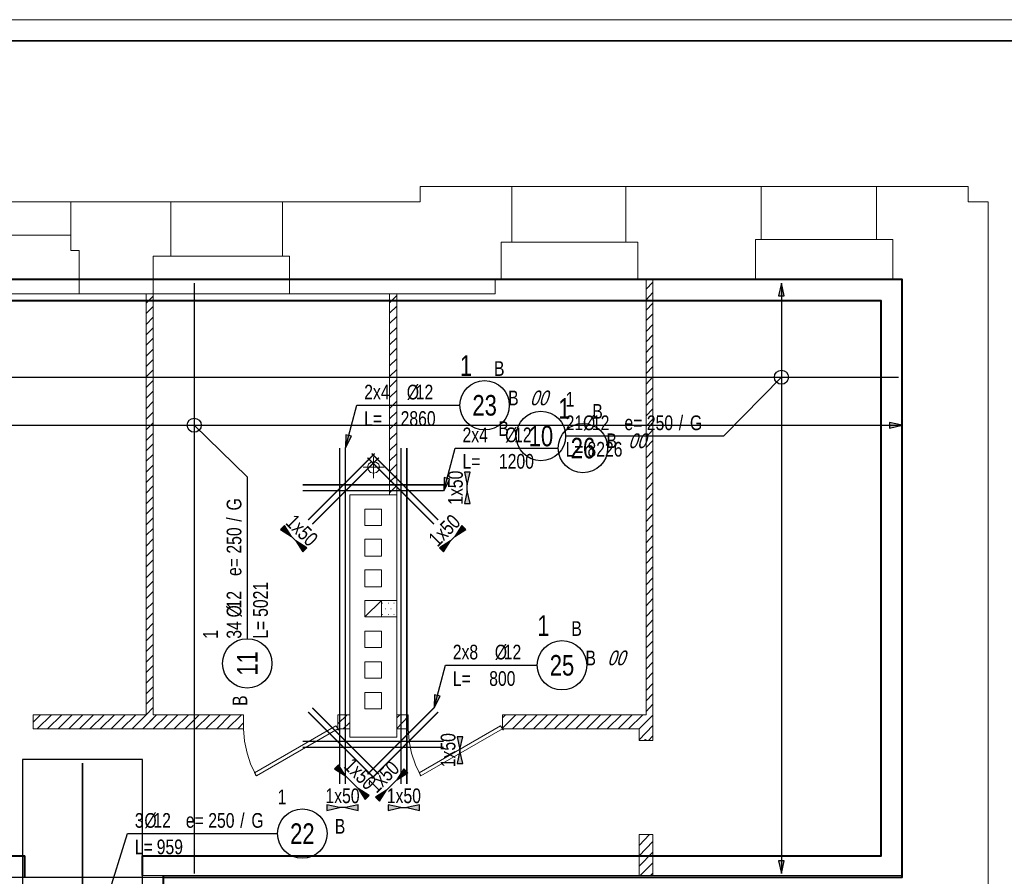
# Model space of a CAD drawing. Header units: millimetres. Extents: x -35363 to 17197, y 5744 to 29461.
# Tile 28 of 29: x 1294 to 9664, y 16279 to 23564. Entities that reach past the tile are written whole.
import ezdxf
from ezdxf.enums import TextEntityAlignment as Align

# ---------------------------------------------------------------- set-up
doc = ezdxf.new("R2010")
doc.units = ezdxf.units.MM
doc.layers.add('BZ_obpp', color=6, linetype='Continuous', plot=False)
doc.layers.add('BZ_pom', color=6, linetype='Continuous', plot=False)
for name, color, linetype in [('BZ_odn', 1, 'Continuous'), ('BZ_opi1', 7, 'Continuous'), ('BZ_opi2', 4, 'Continuous'), ('BZ_P_pow', 101, 'Continuous'), ('BZ_P_wid', 3, 'Continuous'), ('BZ_wym', 1, 'Continuous')]:
    doc.layers.add(name, color=color, linetype=linetype)
doc.layers.add('WB-KARTKA', color=251, linetype='Continuous', lineweight=13, plot=False)
doc.layers.add('WB-RAMKA_TABELKA', color=33, linetype='Continuous', lineweight=35)
doc.layers.add('WB_ŻELBET', color=4, linetype='Continuous', lineweight=40)
doc.styles.add('BIKTBG', font='txt', dxfattribs={"width": 0.85})
doc.styles.add('BIKTS', font='bikromsw.shx', dxfattribs={"width": 0.85})
doc.styles.add('BIKWYM', font='bikromsw.shx', dxfattribs={"width": 0.8})
doc.dimstyles.new('BZ_ST_50_mm', dxfattribs={"dimscale": 5, "dimtxt": 25, "dimasz": 1.666667, "dimexe": 24, "dimexo": 0, "dimgap": 0, "dimtad": 0, "dimdec": 1, "dimrnd": 0.5, "dimdsep": 46, "dimtxsty": 'BIKWYM', "dimblk": 'WYM-ST', "dimcen": 0, "dimdle": 20, "dimclrd": 256, "dimclre": 256, "dimclrt": 7, "dimadec": 0, "dimazin": 0, "dimtfac": 0.033333, "dimtdec": 1, "dimtix": 1, "dimtmove": 2, "dimatfit": 3, "dimldrblk": 'WYM-ST', "dimfxl": 0, "dimtvp": 0.8, "dimtolj": 1, "dimtzin": 0, "dimarcsym": 0})

# ---------------------------------------------------------------- blocks, each defined once
blk = doc.blocks.new('Format A1 - wpiecie poziome')
at = {"layer": 'WB-KARTKA', "linetype": 'Continuous'}
blk.add_lwpolyline([(-841, 0), (-841, 594), (0, 594), (0, 0)], close=True, dxfattribs=at)
at = {"layer": 'WB-RAMKA_TABELKA', "linetype": 'Continuous'}
blk.add_lwpolyline([(-816, 6), (-816, 297), (-835, 297), (-835, 588), (-6, 588), (-6, 6), (-816, 6)], dxfattribs=at)
blk = doc.blocks.new('WYM-ST')
blk.add_hatch(color=256).paths.add_polyline_path([(0, 0), (-13, 2.9), (-13, -2.9)])
blk.add_lwpolyline([(0, 0), (-13, 2.9), (-13, -2.9), (0, 0)])
blk = doc.blocks.new('*D74')
at = {"layer": 'BZ_odn', "lineweight": -2}
blk.add_line((7769.1, 21314.9), (7769.1, 16310.6), dxfattribs=at)
at = {"layer": 'Defpoints', "color": 0}
for p in [(7769.1, 21323.3), (7769.1, 16302.3), (7769.1, 16302.3)]:
    blk.add_point(p, dxfattribs=at)
at = {"layer": 'BZ_odn', "linetype": 'ByBlock', "lineweight": -2, "xscale": 8.333333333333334, "yscale": 8.333333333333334, "zscale": 8.333333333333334}
for p, rotation in [((7769.1, 21323.3), 90), ((7769.1, 16302.3), 270)]:
    blk.add_blockref('WYM-ST', p, dxfattribs=dict(at, rotation=rotation))
blk = doc.blocks.new('bik_BlkOpPretPow', base_point=(-23.7, 3382.3))
at = {"layer": 'BZ_opi1', "style": 'BIKTS', "width": 0.8}
for tag, p in [('SZTUK', (425.3, 3432.3)), ('PRZEDR_FI', (1030, 3432.3)), ('PRZEKROJ', (1106.2, 3432.3)), ('PRZEDR_E', (1382.4, 3432.3)), ('ROZSTAW', (1572.9, 3432.3)), ('PRZEDR_U', (1844.3, 3432.3)), ('SYMBOL', (1939.6, 3432.3)), ('PRZEDR_L', (38.8, 3207.3)), ('DLUGOSC', (224.5, 3207.3)), ('DLUGOSC_SRD', (586.4, 3207.3)), ('UWAGA', (38.8, 3019.8))]:
    blk.add_attdef(tag, p, '', height=125, dxfattribs=at)
at = {"layer": 'BZ_opi1', "style": 'BIKTS', "width": 0.8, "flags": 3}
for tag in ['GATUNEK', 'PRZEDR_SZT']:
    blk.add_attdef(tag, (2162.8, 2119.8), '', height=125, dxfattribs=at)
at = {"layer": 'BZ_opi2', "style": 'BIKTBG', "width": 0.8}
for tag, p in [('PRZEDR_NR', (38.8, 3432.3)), ('NUMER', (235.8, 3432.3))]:
    blk.add_attdef(tag, p, '', height=175, dxfattribs=at)
at = {"layer": 'BZ_pom', "width": 0.8}
for tag, p, height, style in [('POZYCJA', (2162.8, 3432.3), 175, 'BIKTBG'), ('METODA_L', (2162.8, 3207.3), 125, 'BIKTS')]:
    blk.add_attdef(tag, p, '', height=height, dxfattribs=dict(at, style=style))
at = {"layer": 'BZ_wym', "style": 'BIKTS', "width": 0.8, "flags": 3}
for tag, p in [('TYP_PRETA', (2162.8, 3244.8)), ('ID', (2162.8, 3057.3)), ('ID_C', (2162.8, 2869.8)), ('EURO_KOD', (2162.8, 2682.3)), ('HAK_1', (2162.8, 2494.8)), ('HAK_2', (2162.8, 2307.3)), ('b_atr_0', (2162.8, 2119.8))]:
    blk.add_attdef(tag, p, '', height=125, dxfattribs=at)
blk = doc.blocks.new('*D75')
at = {"layer": 'BZ_odn', "lineweight": -2}
blk.add_line((517.6, 20114.6), (8787.4, 20114.6), dxfattribs=at)
at = {"layer": 'Defpoints', "color": 0}
for p in [(509.3, 20114.6), (8795.7, 20114.6), (8795.7, 20114.6)]:
    blk.add_point(p, dxfattribs=at)
at = {"layer": 'BZ_odn', "linetype": 'ByBlock', "lineweight": -2, "xscale": 8.333333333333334, "yscale": 8.333333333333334, "zscale": 8.333333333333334, "rotation": 180}
blk.add_blockref('WYM-ST', (509.3, 20114.6), dxfattribs=at)
at = {"layer": 'BZ_odn', "linetype": 'ByBlock', "lineweight": -2, "xscale": 8.333333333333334, "yscale": 8.333333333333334, "zscale": 8.333333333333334}
blk.add_blockref('WYM-ST', (8795.7, 20114.6), dxfattribs=at)
blk = doc.blocks.new('*D100')
at = {"layer": 'BZ_odn', "lineweight": -2}
for p, q in [((4004.4, 16862.4), (3996, 16862.4)), ((4062.7, 16862.4), (4012.7, 16862.4)), ((4071, 16862.4), (4079.4, 16862.4))]:
    blk.add_line(p, q, dxfattribs=at)
at = {"layer": 'Defpoints', "color": 0}
for p in [(4012.7, 16862.4), (4012.7, 16862.4), (4062.7, 16862.4)]:
    blk.add_point(p, dxfattribs=at)
at = {"layer": 'BZ_odn', "linetype": 'ByBlock', "lineweight": -2, "xscale": 8.333333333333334, "yscale": 8.333333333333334, "zscale": 8.333333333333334}
blk.add_blockref('WYM-ST', (4012.7, 16862.4), dxfattribs=at)
at = {"layer": 'BZ_odn', "linetype": 'ByBlock', "lineweight": -2, "xscale": 8.333333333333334, "yscale": 8.333333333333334, "zscale": 8.333333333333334, "rotation": 180}
blk.add_blockref('WYM-ST', (4062.7, 16862.4), dxfattribs=at)
at = {"layer": 'BZ_odn', "color": 7, "insert": (4037.7, 16962.4), "char_height": 125, "attachment_point": 5, "style": 'BIKWYM'}
blk.add_mtext('\\A1;1x50', dxfattribs=at)
blk = doc.blocks.new('*D101')
at = {"layer": 'BZ_odn', "lineweight": -2}
for p, q in [((4526.2, 16862.4), (4517.9, 16862.4)), ((4534.6, 16862.4), (4584.6, 16862.4)), ((4592.9, 16862.4), (4601.2, 16862.4))]:
    blk.add_line(p, q, dxfattribs=at)
at = {"layer": 'Defpoints', "color": 0}
for p in [(4534.6, 16862.4), (4584.6, 16862.4), (4584.6, 16862.4)]:
    blk.add_point(p, dxfattribs=at)
at = {"layer": 'BZ_odn', "linetype": 'ByBlock', "lineweight": -2, "xscale": 8.333333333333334, "yscale": 8.333333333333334, "zscale": 8.333333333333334}
blk.add_blockref('WYM-ST', (4534.6, 16862.4), dxfattribs=at)
at = {"layer": 'BZ_odn', "linetype": 'ByBlock', "lineweight": -2, "xscale": 8.333333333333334, "yscale": 8.333333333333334, "zscale": 8.333333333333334, "rotation": 180}
blk.add_blockref('WYM-ST', (4584.6, 16862.4), dxfattribs=at)
at = {"layer": 'BZ_odn', "color": 7, "insert": (4559.6, 16962.4), "char_height": 125, "attachment_point": 5, "style": 'BIKWYM'}
blk.add_mtext('\\A1;1x50', dxfattribs=at)
blk = doc.blocks.new('bik_BlkOpPret', base_point=(-3980.7, 20344.6))
at = {"layer": 'BZ_opi1', "style": 'BIKTS', "width": 0.8}
for tag, p in [('SZTUK', (-3918.2, 20394.6)), ('PRZEDR_FI', (-3556.3, 20394.6)), ('PRZEKROJ', (-3480.1, 20394.6)), ('PRZEDR_L', (-3918.2, 20169.6)), ('DLUGOSC', (-3608.7, 20169.6)), ('UWAGA', (-3918.2, 19994.6))]:
    blk.add_attdef(tag, p, '', height=125, dxfattribs=at)
at = {"layer": 'BZ_opi2', "style": 'BIKTBG', "width": 0.8}
blk.add_attdef('NUMER', text='', height=175, dxfattribs=at).set_placement((-2894.5, 20344.6), align=Align.MIDDLE_CENTER)
at = {"layer": 'BZ_pom', "width": 0.8}
for tag, p, height, style in [('POZYCJA', (-3104.5, 20594.6), 175, 'BIKTBG'), ('GATUNEK', (-2815, 20594.6), 125, 'BIKTS'), ('METODA_L', (-2695, 20344.6), 125, 'BIKTS'), ('EURO_KOD', (-2509.2, 20344.6), 125, 'BIKTS')]:
    blk.add_attdef(tag, p, '', height=height, dxfattribs=dict(at, style=style))
at = {"layer": 'BZ_wym', "width": 0.8}
for tag, p, height, style, flags in [('PRZEDR_NR', (-3918.2, 19807.1), 175, 'BIKTBG', 1), ('PRZEDR_SZT', (-3918.2, 19619.6), 125, 'BIKTS', 1), ('TYP_PRETA', (-3918.2, 19432.1), 125, 'BIKTS', 3), ('EURO_KOD_SEGMENTY', (-3618.2, 19244.6), 125, 'BIKTS', 3), ('HAK_1', (-3918.2, 19057.1), 125, 'BIKTS', 3), ('HAK_2', (-3918.2, 18869.6), 125, 'BIKTS', 3), ('ID', (-3918.2, 18682.1), 125, 'BIKTS', 3), ('ID_C', (-3918.2, 18494.6), 125, 'BIKTS', 3), ('b_atr_0', (-3918.2, 18307.1), 125, 'BIKTS', 3)]:
    blk.add_attdef(tag, p, '', height=height, dxfattribs=dict(at, style=style, flags=flags))
blk = doc.blocks.new('*D102')
at = {"layer": 'BZ_odn', "lineweight": -2}
for p, q in [((5098.6, 19616.4), (5098.6, 19624.7)), ((5098.6, 19558.1), (5098.6, 19608.1)), ((5098.6, 19549.7), (5098.6, 19541.4))]:
    blk.add_line(p, q, dxfattribs=at)
at = {"layer": 'Defpoints', "color": 0}
for p in [(5098.6, 19608.1), (5098.6, 19608.1), (5098.6, 19558.1)]:
    blk.add_point(p, dxfattribs=at)
at = {"layer": 'BZ_odn', "linetype": 'ByBlock', "lineweight": -2, "xscale": 8.333333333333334, "yscale": 8.333333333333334, "zscale": 8.333333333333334}
for p, rotation in [((5098.6, 19608.1), 270), ((5098.6, 19558.1), 90)]:
    blk.add_blockref('WYM-ST', p, dxfattribs=dict(at, rotation=rotation))
at = {"layer": 'BZ_odn', "color": 7, "insert": (4998.6, 19583.1), "char_height": 125, "attachment_point": 5, "rotation": 90, "style": 'BIKWYM'}
blk.add_mtext('\\A1;1x50', dxfattribs=at)
blk = doc.blocks.new('*D103')
at = {"layer": 'BZ_odn', "lineweight": -2}
for p, q in [((5035.8, 17366), (5035.8, 17374.3)), ((5035.8, 17357.6), (5035.8, 17345.2)), ((5035.8, 17336.9), (5035.8, 17328.5))]:
    blk.add_line(p, q, dxfattribs=at)
at = {"layer": 'Defpoints', "color": 0}
for p in [(5034.9, 17357.6), (5035.8, 17345.2), (5043.3, 17345.2)]:
    blk.add_point(p, dxfattribs=at)
at = {"layer": 'BZ_odn', "linetype": 'ByBlock', "lineweight": -2, "xscale": 8.333333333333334, "yscale": 8.333333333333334, "zscale": 8.333333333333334}
for p, rotation in [((5035.8, 17357.6), 270), ((5035.8, 17345.2), 90)]:
    blk.add_blockref('WYM-ST', p, dxfattribs=dict(at, rotation=rotation))
at = {"layer": 'BZ_odn', "color": 7, "insert": (4935.8, 17351.4), "char_height": 125, "attachment_point": 5, "rotation": 90, "style": 'BIKWYM'}
blk.add_mtext('\\A1;1x50', dxfattribs=at)
blk = doc.blocks.new('*D104')
at = {"layer": 'BZ_odn', "lineweight": -2}
for p, q in [((3598.9, 19173.3), (3593, 19179.2)), ((3640.2, 19132.1), (3604.8, 19167.4)), ((3646.1, 19126.2), (3652, 19120.3))]:
    blk.add_line(p, q, dxfattribs=at)
at = {"layer": 'Defpoints', "color": 0}
for p in [(3604.8, 19167.4), (3604.8, 19167.4), (3640.2, 19132.1)]:
    blk.add_point(p, dxfattribs=at)
at = {"layer": 'BZ_odn', "linetype": 'ByBlock', "lineweight": -2, "xscale": 8.333333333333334, "yscale": 8.333333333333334, "zscale": 8.333333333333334}
for p, rotation in [((3604.8, 19167.4), 315.0000000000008), ((3640.2, 19132.1), 135.0000000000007)]:
    blk.add_blockref('WYM-ST', p, dxfattribs=dict(at, rotation=rotation))
at = {"layer": 'BZ_odn', "color": 7, "insert": (3693.2, 19220.4), "char_height": 125, "attachment_point": 5, "rotation": 315, "style": 'BIKWYM'}
blk.add_mtext('\\A1;1x50', dxfattribs=at)
blk = doc.blocks.new('*D105')
at = {"layer": 'BZ_odn', "lineweight": -2}
for p, q in [((4998.3, 19173.3), (5004.2, 19179.2)), ((4951.2, 19126.2), (4945.3, 19120.3)), ((4957.1, 19132.1), (4992.4, 19167.4))]:
    blk.add_line(p, q, dxfattribs=at)
at = {"layer": 'Defpoints', "color": 0}
for p in [(4957.1, 19132.1), (4992.4, 19167.4), (4992.4, 19167.4)]:
    blk.add_point(p, dxfattribs=at)
at = {"layer": 'BZ_odn', "linetype": 'ByBlock', "lineweight": -2, "xscale": 8.333333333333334, "yscale": 8.333333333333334, "zscale": 8.333333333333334}
for p, rotation in [((4992.4, 19167.4), 224.9999999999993), ((4957.1, 19132.1), 44.99999999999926)]:
    blk.add_blockref('WYM-ST', p, dxfattribs=dict(at, rotation=rotation))
at = {"layer": 'BZ_odn', "color": 7, "insert": (4904, 19220.4), "char_height": 125, "attachment_point": 5, "rotation": 45, "style": 'BIKWYM'}
blk.add_mtext('\\A1;1x50', dxfattribs=at)
blk = doc.blocks.new('*D106')
at = {"layer": 'BZ_odn', "lineweight": -2}
for p, q in [((4499.1, 17097.8), (4411.9, 17010.6)), ((4505, 17103.7), (4510.9, 17109.6)), ((4406.1, 17004.7), (4400.2, 16998.8))]:
    blk.add_line(p, q, dxfattribs=at)
at = {"layer": 'Defpoints', "color": 0}
for p in [(4397.7, 17024.9), (4411.9, 17010.6), (4534.6, 17062.4)]:
    blk.add_point(p, dxfattribs=at)
at = {"layer": 'BZ_odn', "linetype": 'ByBlock', "lineweight": -2, "xscale": 8.333333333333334, "yscale": 8.333333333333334, "zscale": 8.333333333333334}
for p, rotation in [((4499.1, 17097.8), 225), ((4411.9, 17010.6), 45)]:
    blk.add_blockref('WYM-ST', p, dxfattribs=dict(at, rotation=rotation))
at = {"layer": 'BZ_odn', "color": 7, "insert": (4384.8, 17124.9), "char_height": 125, "attachment_point": 5, "rotation": 45, "style": 'BIKWYM'}
blk.add_mtext('\\A1;1x50', dxfattribs=at)
blk = doc.blocks.new('*D107')
at = {"layer": 'BZ_odn', "lineweight": -2}
for p, q in [((4056.8, 17139.1), (4050.9, 17145)), ((4062.7, 17133.2), (4171, 17024.9)), ((4176.9, 17019), (4182.8, 17013.1))]:
    blk.add_line(p, q, dxfattribs=at)
at = {"layer": 'Defpoints', "color": 0}
for p in [(4062.7, 17024.9), (4171, 17024.9), (4171, 17024.9)]:
    blk.add_point(p, dxfattribs=at)
at = {"layer": 'BZ_odn', "linetype": 'ByBlock', "lineweight": -2, "xscale": 8.333333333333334, "yscale": 8.333333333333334, "zscale": 8.333333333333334}
for p, rotation in [((4062.7, 17133.2), 314.9999999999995), ((4171, 17024.9), 134.9999999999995)]:
    blk.add_blockref('WYM-ST', p, dxfattribs=dict(at, rotation=rotation))
at = {"layer": 'BZ_odn', "color": 7, "insert": (4187.6, 17149.7), "char_height": 125, "attachment_point": 5, "rotation": 315, "style": 'BIKWYM'}
blk.add_mtext('\\A1;1x50', dxfattribs=at)

msp = doc.modelspace()

# ---------------------------------------------------------------- linework, layer by layer
at = {"color": 7, "linetype": 'Continuous', "lineweight": 9}
for p, q in [((6447.19, 22143.52), (5476.05, 22143.52)), ((5476.05, 22143.52), (5476.05, 21692.86)), ((7596.05, 22143.52), (6447.19, 22143.52)), ((6447.19, 22143.52), (6447.19, 21692.86)), ((8576.71, 22143.52), (7596.05, 22143.52)), ((7596.05, 22143.52), (7596.05, 21692.86)), ((8576.71, 22143.52), (8576.71, 21692.86)), ((1727.97, 22013.4), (756.83, 22013.4)), ((2578.5, 22013.4), (1727.97, 22013.4)), ((1727.97, 22013.4), (1727.97, 21753.16)), ((3527.43, 22013.4), (2578.5, 22013.4)), ((2578.5, 22013.4), (2578.5, 21572.27)), ((3527.43, 22013.4), (3527.43, 21572.27)), ((756.83, 21730.95), (1727.97, 21730.95)), ((1727.97, 21730.95), (1727.97, 21753.16)), ((5476.05, 21670.65), (5476.05, 21692.86)), ((6447.19, 21670.65), (6447.19, 21692.86)), ((8576.71, 21692.86), (7596.05, 21692.86)), ((8716.35, 21692.86), (8576.71, 21692.86)), ((5387.19, 21353.27), (5387.19, 21670.65)), ((5476.05, 21670.65), (5387.19, 21670.65)), ((5476.05, 21670.65), (6447.19, 21670.65)), ((6447.19, 21670.65), (6548.74, 21670.65)), ((6548.74, 21670.65), (6548.74, 21353.27)), ((2578.5, 21553.22), (2429.34, 21553.22)), ((2429.34, 21553.22), (2429.34, 21232.67)), ((2578.5, 21572.27), (2578.5, 21553.22)), ((2578.5, 21553.22), (3527.43, 21553.22)), ((3527.43, 21572.27), (3527.43, 21553.22)), ((5336.41, 21232.67), (5336.41, 21353.27)), ((5336.41, 21353.27), (5387.19, 21353.27)), ((5387.19, 21353.27), (6548.74, 21353.27)), ((6548.74, 21353.27), (7548.44, 21353.27)), ((6618.56, 21353.27), (6618.56, 17652.79)), ((6675.69, 21353.27), (6675.69, 17433.81)), ((8716.35, 21353.27), (7548.44, 21353.27)), ((8795.69, 21353.27), (8795.69, 16284.95)), ((6675.69, 21331.05), (6618.56, 21270.76)), ((1797.79, 21232.67), (639.4, 21232.67)), ((1797.79, 21232.67), (2429.34, 21232.67)), ((2369.04, 21232.67), (2369.04, 17652.79)), ((2429.34, 21213.63), (2369.04, 21153.33)), ((3587.73, 21232.67), (2429.34, 21232.67)), ((2429.34, 21232.67), (2429.34, 17652.79)), ((3587.73, 21232.67), (5336.41, 21232.67)), ((4438.27, 21232.67), (4438.27, 19522.07)), ((4498.56, 21216.8), (4438.27, 21156.5)), ((4498.56, 21232.67), (4498.56, 19522.07)), ((6675.69, 21242.19), (6618.56, 21181.89)), ((2429.34, 21124.77), (2369.04, 21064.47)), ((4498.56, 21127.94), (4438.27, 21067.64)), ((6675.69, 21153.33), (6618.56, 21093.03)), ((2429.34, 21032.73), (2369.04, 20972.43)), ((4498.56, 21039.08), (4438.27, 20978.78)), ((6675.69, 21061.29), (6618.56, 21004.17)), ((2429.34, 20943.87), (2369.04, 20883.57)), ((4498.56, 20947.04), (4438.27, 20886.74)), ((6675.69, 20972.43), (6618.56, 20912.13)), ((2369.04, 20867.7), (2369.04, 20766.14)), ((2369.04, 20867.7), (2369.04, 20766.14)), ((2429.34, 20855.01), (2369.04, 20794.71)), ((2429.34, 20816.92), (2429.34, 20867.7)), ((2429.34, 20816.92), (2429.34, 20867.7)), ((4438.27, 20816.92), (4438.27, 20867.7)), ((4438.27, 20816.92), (4438.27, 20867.7)), ((4498.56, 20858.18), (4438.27, 20797.88)), ((4498.56, 20816.92), (4498.56, 20867.7)), ((4498.56, 20816.92), (4498.56, 20867.7)), ((6675.69, 20883.57), (6618.56, 20823.27)), ((8795.69, 20816.92), (8795.69, 20867.7)), ((2429.34, 20762.97), (2369.04, 20702.67)), ((4498.56, 20769.32), (4438.27, 20709.02)), ((6618.56, 20816.92), (6618.56, 20766.14)), ((6618.56, 20816.92), (6618.56, 20766.14)), ((6675.69, 20794.71), (6618.56, 20734.41)), ((6675.69, 20816.92), (6675.69, 20766.14)), ((6675.69, 20816.92), (6675.69, 20766.14)), ((2429.34, 20674.11), (2369.04, 20613.81)), ((4498.56, 20680.46), (4438.27, 20620.16)), ((6675.69, 20702.67), (6618.56, 20642.37)), ((6675.69, 20613.81), (6618.56, 20553.51)), ((2429.34, 20585.25), (2369.04, 20524.95)), ((4498.56, 20588.42), (4438.27, 20528.12)), ((6675.69, 20524.95), (6618.56, 20464.65)), ((2429.34, 20496.38), (2369.04, 20436.08)), ((4498.56, 20499.56), (4438.27, 20439.26)), ((6675.69, 20432.91), (6618.56, 20375.79)), ((2429.34, 20404.35), (2369.04, 20344.05)), ((4498.56, 20410.7), (4438.27, 20350.4)), ((6675.69, 20344.05), (6618.56, 20283.75)), ((2429.34, 20315.49), (2369.04, 20255.19)), ((4498.56, 20318.66), (4438.27, 20258.36)), ((2429.34, 20226.62), (2369.04, 20166.32)), ((4498.56, 20229.8), (4438.27, 20169.5)), ((6675.69, 20255.19), (6618.56, 20194.89)), ((2429.34, 20134.59), (2369.04, 20074.29)), ((4498.56, 20140.94), (4438.27, 20080.64)), ((6675.69, 20166.32), (6618.56, 20106.02)), ((2429.34, 20045.73), (2369.04, 19985.43)), ((4498.56, 20048.9), (4438.27, 19991.77)), ((6675.69, 20074.29), (6618.56, 20013.99)), ((2429.34, 19956.86), (2369.04, 19896.56)), ((4498.56, 19960.04), (4438.27, 19899.74)), ((6675.69, 19985.43), (6618.56, 19925.13)), ((2429.34, 19864.83), (2369.04, 19807.7)), ((4498.56, 19871.17), (4438.27, 19810.88)), ((6675.69, 19896.56), (6618.56, 19836.26)), ((9525.63, 18922.25), (9525.63, 19902.91)), ((2429.34, 19775.97), (2369.04, 19715.67)), ((4498.56, 19782.31), (4438.27, 19722.01)), ((6675.69, 19804.53), (6618.56, 19747.4)), ((2429.34, 19687.1), (2369.04, 19626.8)), ((4498.56, 19690.28), (4438.27, 19629.98)), ((6675.69, 19715.67), (6618.56, 19655.37)), ((2429.34, 19598.24), (2369.04, 19537.94)), ((4498.56, 19601.41), (4438.27, 19541.11)), ((6675.69, 19626.8), (6618.56, 19566.5)), ((2429.34, 19506.2), (2369.04, 19445.91)), ((6675.69, 19537.94), (6618.56, 19477.64)), ((6675.69, 19445.91), (6618.56, 19385.61)), ((2429.34, 19417.34), (2369.04, 19357.04)), ((4228.8, 19401.47), (4368.44, 19401.47)), ((4228.8, 19401.47), (4228.8, 19261.83)), ((4368.44, 19261.83), (4368.44, 19401.47)), ((6675.69, 19357.04), (6618.56, 19296.74)), ((2429.34, 19328.48), (2369.04, 19268.18)), ((4228.8, 19261.83), (4368.44, 19261.83)), ((6675.69, 19268.18), (6618.56, 19207.88)), ((2429.34, 19236.44), (2369.04, 19179.32)), ((6675.69, 19176.14), (6618.56, 19115.85)), ((2429.34, 19147.58), (2369.04, 19087.28)), ((4228.8, 19144.41), (4368.44, 19144.41)), ((4228.8, 19001.59), (4228.8, 19144.41)), ((4368.44, 19144.41), (4368.44, 19001.59)), ((6675.69, 19087.28), (6618.56, 19026.98)), ((2429.34, 19058.72), (2369.04, 18998.42)), ((4228.8, 19001.59), (4368.44, 19001.59)), ((2429.34, 18969.86), (2369.04, 18909.56)), ((6675.69, 18998.42), (6618.56, 18938.12)), ((9525.63, 17322.73), (9525.63, 18922.25)), ((2429.34, 18877.82), (2369.04, 18817.52)), ((4228.8, 18884.17), (4368.44, 18884.17)), ((4228.8, 18884.17), (4228.8, 18741.35)), ((4368.44, 18741.35), (4368.44, 18884.17)), ((6675.69, 18909.56), (6618.56, 18849.26)), ((2429.34, 18788.96), (2369.04, 18728.66)), ((6675.69, 18817.52), (6618.56, 18757.22)), ((2429.34, 18700.1), (2369.04, 18639.8)), ((4228.8, 18741.35), (4368.44, 18741.35)), ((6675.69, 18728.66), (6618.56, 18668.36)), ((2429.34, 18608.06), (2369.04, 18550.94)), ((4228.8, 18623.93), (4368.44, 18623.93)), ((4228.8, 18484.29), (4228.8, 18623.93)), ((4368.44, 18623.93), (4368.44, 18484.29)), ((4377.97, 18601.71), (4381.14, 18601.71)), ((4425.57, 18601.71), (4428.74, 18601.71)), ((4473.18, 18601.71), (4476.35, 18601.71)), ((6675.69, 18639.8), (6618.56, 18579.5)), ((2429.34, 18519.2), (2369.04, 18458.9)), ((4377.97, 18506.5), (4381.14, 18506.5)), ((4400.18, 18554.11), (4403.36, 18554.11)), ((4425.57, 18506.5), (4428.74, 18506.5)), ((4447.79, 18554.11), (4450.96, 18554.11)), ((4473.18, 18506.5), (4476.35, 18506.5)), ((4495.39, 18554.11), (4498.56, 18554.11)), ((6675.69, 18547.76), (6618.56, 18487.46)), ((2429.34, 18430.34), (2369.04, 18370.04)), ((4228.8, 18484.29), (4368.44, 18484.29)), ((4368.44, 18484.29), (4498.56, 18484.29)), ((6675.69, 18458.9), (6618.56, 18398.6)), ((2429.34, 18341.47), (2369.04, 18281.17)), ((4228.8, 18363.69), (4368.44, 18363.69)), ((4228.8, 18363.69), (4228.8, 18224.05)), ((4368.44, 18224.05), (4368.44, 18363.69)), ((6675.69, 18370.04), (6618.56, 18309.74)), ((2429.34, 18249.44), (2369.04, 18189.14)), ((6675.69, 18278), (6618.56, 18220.88)), ((4228.8, 18224.05), (4368.44, 18224.05)), ((6675.69, 18189.14), (6618.56, 18128.84)), ((2429.34, 18160.58), (2369.04, 18100.28)), ((4228.8, 18103.45), (4368.44, 18103.45)), ((4228.8, 17963.81), (4228.8, 18103.45)), ((4368.44, 18103.45), (4368.44, 17963.81)), ((6675.69, 18100.28), (6618.56, 18039.98)), ((2429.34, 18071.71), (2369.04, 18011.41)), ((6675.69, 18011.41), (6618.56, 17951.11)), ((2429.34, 17979.68), (2369.04, 17922.55)), ((2429.34, 17859.08), (2429.34, 17957.46)), ((4228.8, 17963.81), (4368.44, 17963.81)), ((6675.69, 17919.38), (6618.56, 17859.08)), ((2429.34, 17890.82), (2369.04, 17830.52)), ((4368.44, 17843.21), (4368.44, 17703.57)), ((6675.69, 17830.52), (6618.56, 17770.22)), ((2429.34, 17801.95), (2369.04, 17741.65)), ((2429.34, 17713.09), (2369.04, 17652.79)), ((6675.69, 17741.65), (6618.56, 17681.35)), ((2369.04, 17652.79), (1407.43, 17652.79)), ((1470.9, 17652.79), (1407.43, 17589.32)), ((1407.43, 17652.79), (1407.43, 17532.19)), ((1562.94, 17652.79), (1442.34, 17532.19)), ((1651.8, 17652.79), (1531.2, 17532.19)), ((1740.66, 17652.79), (1620.06, 17532.19)), ((1829.52, 17652.79), (1712.1, 17532.19)), ((1921.56, 17652.79), (1800.96, 17532.19)), ((2010.42, 17652.79), (1889.82, 17532.19)), ((2099.28, 17652.79), (1978.68, 17532.19)), ((2191.32, 17652.79), (2070.72, 17532.19)), ((2280.18, 17652.79), (2159.58, 17532.19)), ((2169.1, 17652.79), (2270.66, 17652.79)), ((2169.1, 17652.79), (2270.66, 17652.79)), ((2369.04, 17652.79), (2248.44, 17532.19)), ((2457.91, 17652.79), (2340.48, 17532.19)), ((2429.34, 17621.05), (2400.78, 17592.49)), ((3197.37, 17652.79), (2429.34, 17652.79)), ((2549.94, 17652.79), (2429.34, 17532.19)), ((2638.8, 17652.79), (2518.21, 17532.19)), ((2727.67, 17652.79), (2607.07, 17532.19)), ((2819.7, 17652.79), (2699.1, 17532.19)), ((2908.56, 17652.79), (2787.97, 17532.19)), ((2997.43, 17652.79), (2876.83, 17532.19)), ((3086.29, 17652.79), (2968.86, 17532.19)), ((3178.33, 17652.79), (3057.73, 17532.19)), ((3197.37, 17582.97), (3146.59, 17532.19)), ((3197.37, 17532.19), (3197.37, 17652.79)), ((4098.68, 17652.79), (3997.13, 17652.79)), ((3997.13, 17532.19), (3997.13, 17652.79)), ((4076.47, 17652.79), (3997.13, 17576.62)), ((4098.68, 17586.14), (4044.73, 17532.19)), ((4523.95, 17652.79), (4498.56, 17627.4)), ((4596.95, 17652.79), (4498.56, 17652.79)), ((4596.95, 17636.92), (4498.56, 17535.37)), ((4596.95, 17652.79), (4596.95, 17532.19)), ((5510.96, 17652.79), (5396.71, 17538.54)), ((5422.1, 17652.79), (5396.71, 17627.4)), ((6618.56, 17652.79), (5396.71, 17652.79)), ((5396.71, 17652.79), (5396.71, 17532.19)), ((5603, 17652.79), (5482.4, 17532.19)), ((5691.86, 17652.79), (5571.26, 17532.19)), ((5780.72, 17652.79), (5660.12, 17532.19)), ((5869.58, 17652.79), (5752.16, 17532.19)), ((5961.62, 17652.79), (5841.02, 17532.19)), ((6050.48, 17652.79), (5929.88, 17532.19)), ((6139.34, 17652.79), (6021.92, 17532.19)), ((6231.38, 17652.79), (6110.78, 17532.19)), ((6320.24, 17652.79), (6199.64, 17532.19)), ((6409.1, 17652.79), (6288.5, 17532.19)), ((6501.14, 17652.79), (6380.54, 17532.19)), ((6590, 17652.79), (6469.4, 17532.19)), ((6675.69, 17649.62), (6558.27, 17532.19)), ((3197.37, 17532.19), (1407.43, 17532.19)), ((2219.88, 17532.19), (2169.1, 17532.19)), ((2219.88, 17532.19), (2169.1, 17532.19)), ((4098.68, 17532.19), (3997.13, 17532.19)), ((4596.95, 17532.19), (4498.56, 17532.19)), ((4596.95, 17548.06), (4584.25, 17532.19)), ((6558.27, 17532.19), (5396.71, 17532.19)), ((6675.69, 17560.76), (6558.27, 17440.16)), ((6558.27, 17532.19), (6558.27, 17433.81)), ((6675.69, 17433.81), (6558.27, 17433.81)), ((6675.69, 17471.89), (6637.61, 17433.81)), ((9525.63, 16443.63), (9525.63, 17322.73)), ((6647.13, 16634.05), (6558.27, 16542.01)), ((6558.27, 16634.05), (6561.44, 16634.05)), ((6558.27, 16634.05), (6558.27, 16284.95)), ((6675.69, 16634.05), (6558.27, 16634.05)), ((6675.69, 16573.75), (6558.27, 16453.15)), ((6675.69, 16634.05), (6675.69, 16284.95)), ((6675.69, 16453.15), (6675.69, 16503.93)), ((6675.69, 16453.15), (6675.69, 16503.93)), ((6675.69, 16484.89), (6558.27, 16364.29)), ((6558.27, 16453.15), (6558.27, 16405.55)), ((9525.63, 15304.29), (9525.63, 16443.63)), ((6675.69, 16392.85), (6567.79, 16284.95)), ((2337.31, 16284.95), (8795.69, 16284.95)), ((6675.69, 16303.99), (6656.65, 16284.95))]:
    msp.add_line(p, q, dxfattribs=at)
at = {"color": 7, "linetype": 'Continuous', "lineweight": 5}
for p, q in [((4301.8, 19845.79), (4301.8, 19664.89)), ((4390.66, 19756.92), (4212.94, 19756.92))]:
    msp.add_line(p, q, dxfattribs=at)
at = {"color": 7, "linetype": 'Continuous', "lineweight": 20}
for p, q in [((1407.43, 17532.19), (1407.43, 17582.97)), ((3197.37, 17532.19), (3197.37, 17582.97)), ((3997.13, 17532.19), (3997.13, 17582.97)), ((4596.95, 17532.19), (4596.95, 17582.97)), ((5396.71, 17532.19), (5396.71, 17582.97)), ((6618.56, 17433.81), (6666.17, 17433.81)), ((6618.56, 16634.05), (6666.17, 16634.05))]:
    msp.add_line(p, q, dxfattribs=at)
at = {"color": 7, "linetype": 'Continuous', "lineweight": 9}
for points in [[(5476.05, 22143.52), (4698.5, 22143.52), (4698.5, 22013.4), (3527.43, 22013.4)], [(9525.63, 19902.91), (9525.63, 22013.4), (9357.43, 22013.4), (9357.43, 22143.52), (8576.71, 22143.52)], [(1727.97, 21730.95), (1727.97, 21600.83), (1797.79, 21600.83), (1797.79, 21232.67)], [(7548.44, 21353.27), (7548.44, 21692.86), (7596.05, 21692.86)], [(8795.69, 21353.27), (8716.35, 21353.27), (8716.35, 21692.86)], [(3527.43, 21553.22), (3587.73, 21553.22), (3587.73, 21232.67)], [(4228.8, 18484.29), (4368.44, 18623.93), (4498.56, 18623.93)], [(4368.44, 17703.57), (4228.8, 17703.57), (4228.8, 17843.21), (4368.44, 17843.21)], [(3197.37, 17532.19), (3203.71, 17427.46), (3225.93, 17325.91), (3257.67, 17227.52), (3305.27, 17132.31)], [(4596.95, 17532.19), (4603.3, 17427.46), (4625.51, 17325.91), (4657.25, 17227.52), (4704.85, 17132.31)], [(2337.31, 16284.95), (2337.31, 15754.95)]]:
    msp.add_lwpolyline(points, dxfattribs=at)
at = {"color": 7, "linetype": 'Continuous', "lineweight": 5}
msp.add_lwpolyline([(4352.58, 19756.92), (4346.23, 19731.53), (4327.19, 19712.49), (4301.8, 19706.14), (4276.41, 19712.49), (4257.37, 19731.53), (4251.02, 19756.92), (4257.37, 19782.31), (4276.41, 19798.18), (4301.8, 19804.53), (4327.19, 19798.18), (4346.23, 19782.31)], close=True, dxfattribs=at)
at = {"color": 7, "linetype": 'Continuous', "lineweight": 9}
for points in [[(4098.68, 19522.07), (4098.68, 17462.37), (4498.56, 17462.37), (4498.56, 19522.07)], [(3997.13, 17532.19), (3993.95, 17541.71), (3981.26, 17557.58), (3289.4, 17157.7), (3298.92, 17141.83), (3305.27, 17132.31)], [(3997.13, 17529.02), (3997.13, 17525.85), (4003.47, 17522.67), (4006.65, 17525.85), (4006.65, 17532.19), (3997.13, 17532.19)], [(5396.71, 17532.19), (5393.53, 17541.71), (5380.84, 17557.58), (4688.98, 17157.7), (4698.5, 17141.83), (4704.85, 17132.31)], [(5396.71, 17529.02), (5399.88, 17525.85), (5403.06, 17522.67), (5406.23, 17525.85), (5406.23, 17532.19), (5399.88, 17532.19)], [(6612.22, 17443.33), (6609.04, 17440.16), (6605.87, 17436.98), (6609.04, 17433.81), (6615.39, 17433.81), (6618.56, 17436.98), (6615.39, 17440.16)]]:
    msp.add_lwpolyline(points, close=True, dxfattribs=at)
at = {"layer": 'BZ_obpp', "color": 2}
for points in [[(8795.69, 21353.27), (509.28, 21353.27), (509.28, 16272.25), (8795.69, 16272.25)], [(1318.56, 11463.27), (2337.31, 11463.27), (2337.31, 17272.25), (1318.56, 17272.25)]]:
    msp.add_lwpolyline(points, close=True, dxfattribs=at)
at = {"layer": 'BZ_odn'}
for centre, radius in [((7769.1, 20522.91), 60), ((5245.93, 20284.3), 210), ((2777.28, 20114.58), 60), ((5724.43, 20022.91), 210), ((6081.81, 19920.3), 210), ((3228.12, 18089.13), 210), ((5903.66, 18073.19), 210), ((3696.38, 16641.57), 210)]:
    msp.add_circle(centre, radius, dxfattribs=at)
at = {"layer": 'BZ_P_pow', "color": 2, "const_width": 12}
for points in [[(2777.28, 21323.27), (2777.28, 16302.25)], [(539.28, 20522.91), (8765.69, 20522.91)], [(1827.56, 11493.27), (1827.56, 17242.25)]]:
    msp.add_lwpolyline(points, dxfattribs=at)
at = {"layer": 'BZ_P_wid', "const_width": 12}
for points in [[(4012.68, 17062.37), (4012.68, 19922.07)], [(4062.68, 17062.37), (4062.68, 19922.07)], [(4534.56, 17062.37), (4534.56, 19922.07)], [(4584.56, 17062.37), (4584.56, 19922.07)], [(4311.93, 19874.51), (3746.24, 19308.83)], [(4347.28, 19839.16), (3781.6, 19273.47)], [(4249.96, 19839.16), (4815.65, 19273.47)], [(4285.32, 19874.51), (4851.01, 19308.83)], [(3698.68, 19608.07), (4898.56, 19608.07)], [(3698.68, 19558.07), (4898.56, 19558.07)], [(3746.24, 17675.62), (4311.93, 17109.93)], [(3781.6, 17710.97), (4347.28, 17145.29)], [(4815.65, 17710.97), (4249.96, 17145.29)], [(4851.01, 17675.62), (4285.32, 17109.93)], [(3698.68, 17426.37), (4898.56, 17426.37)], [(3698.68, 17376.37), (4898.56, 17376.37)]]:
    msp.add_lwpolyline(points, dxfattribs=at)
at = {"layer": 'WB_ŻELBET'}
for p, q in [((1337.61, 16272.25), (1337.61, 16452.25)), ((2337.31, 16284.95), (2337.31, 16452.25)), ((2517.31, 15754.95), (2517.31, 16284.95))]:
    msp.add_line(p, q, dxfattribs=at)
for points in [[(2517.31, 16272.25), (8795.69, 16272.25), (8795.69, 21353.27), (509.28, 21353.27), (509.28, 16272.25), (1157.61, 16272.25)], [(2337.31, 16452.25), (8615.69, 16452.25), (8615.69, 21173.27), (689.28, 21173.27), (689.28, 16452.25), (1337.61, 16452.25)]]:
    msp.add_lwpolyline(points, dxfattribs=at)

# ---------------------------------------------------------------- block references
ref = msp.add_blockref('bik_BlkOpPret', (4159.74, 20284.3))
ref.add_attrib('NUMER', '23', dxfattribs={"layer": 'BZ_opi2', "height": 175, "style": 'BIKTBG', "width": 0.8}).set_placement((5245.93, 20284.3), align=Align.MIDDLE_CENTER)
ref.add_attrib('POZYCJA', '1', (5035.93, 20534.3), dxfattribs={"layer": 'BZ_pom', "height": 175, "style": 'BIKTBG', "width": 0.8})
ref.add_attrib('SZTUK', '2x4', (4222.24, 20334.3), dxfattribs={"layer": 'BZ_opi1', "height": 125, "style": 'BIKTS', "width": 0.8})
ref.add_attrib('GATUNEK', 'B', (5325.44, 20534.3), dxfattribs={"layer": 'BZ_pom', "height": 125, "style": 'BIKTS', "width": 0.8})
ref.add_attrib('PRZEKROJ', '12', (4660.34, 20334.3), dxfattribs={"layer": 'BZ_opi1', "height": 125, "style": 'BIKTS', "width": 0.8})
ref.add_attrib('DLUGOSC', '2860', (4531.77, 20109.3), dxfattribs={"layer": 'BZ_opi1', "height": 125, "style": 'BIKTS', "width": 0.8})
ref.add_attrib('METODA_L', 'B', (5445.46, 20284.3), dxfattribs={"layer": 'BZ_pom', "height": 125, "style": 'BIKTS', "width": 0.8})
ref.add_attrib('PRZEDR_FI', '%%c', (4584.15, 20334.3), dxfattribs={"layer": 'BZ_opi1', "height": 125, "style": 'BIKTS', "width": 0.8})
ref.add_attrib('PRZEDR_L', 'L=', (4222.24, 20109.3), dxfattribs={"layer": 'BZ_opi1', "height": 125, "style": 'BIKTS', "width": 0.8})
ref.add_attrib('EURO_KOD', '00', (5631.17, 20284.3), dxfattribs={"layer": 'BZ_pom', "height": 125, "style": 'BIKTS', "oblique": 18, "width": 0.8})
ref = msp.add_blockref('bik_BlkOpPret', (4995.62, 19920.3))
ref.add_attrib('NUMER', '26', dxfattribs={"layer": 'BZ_opi2', "height": 175, "style": 'BIKTBG', "width": 0.8}).set_placement((6081.81, 19920.3), align=Align.MIDDLE_CENTER)
ref.add_attrib('POZYCJA', '1', (5871.81, 20170.3), dxfattribs={"layer": 'BZ_pom', "height": 175, "style": 'BIKTBG', "width": 0.8})
ref.add_attrib('SZTUK', '2x4', (5058.12, 19970.3), dxfattribs={"layer": 'BZ_opi1', "height": 125, "style": 'BIKTS', "width": 0.8})
ref.add_attrib('GATUNEK', 'B', (6161.32, 20170.3), dxfattribs={"layer": 'BZ_pom', "height": 125, "style": 'BIKTS', "width": 0.8})
ref.add_attrib('PRZEKROJ', '12', (5496.22, 19970.3), dxfattribs={"layer": 'BZ_opi1', "height": 125, "style": 'BIKTS', "width": 0.8})
ref.add_attrib('DLUGOSC', '1200', (5367.65, 19745.3), dxfattribs={"layer": 'BZ_opi1', "height": 125, "style": 'BIKTS', "width": 0.8})
ref.add_attrib('METODA_L', 'B', (6281.34, 19920.3), dxfattribs={"layer": 'BZ_pom', "height": 125, "style": 'BIKTS', "width": 0.8})
ref.add_attrib('PRZEDR_FI', '%%c', (5420.03, 19970.3), dxfattribs={"layer": 'BZ_opi1', "height": 125, "style": 'BIKTS', "width": 0.8})
ref.add_attrib('PRZEDR_L', 'L=', (5058.12, 19745.3), dxfattribs={"layer": 'BZ_opi1', "height": 125, "style": 'BIKTS', "width": 0.8})
ref.add_attrib('EURO_KOD', '00', (6467.05, 19920.3), dxfattribs={"layer": 'BZ_pom', "height": 125, "style": 'BIKTS', "oblique": 18, "width": 0.8})
ref = msp.add_blockref('bik_BlkOpPretPow', (7277.28, 20022.91))
ref.add_attrib('NUMER', '10', dxfattribs={"layer": 'BZ_opi2', "height": 175, "style": 'BIKTBG', "width": 0.8}).set_placement((5724.43, 20022.91), align=Align.MIDDLE_CENTER)
ref.add_attrib('POZYCJA', '1', (5934.43, 20272.91), dxfattribs={"layer": 'BZ_pom', "height": 125, "style": 'BIKTS', "width": 0.8})
ref.add_attrib('SZTUK', '21', (5934.43, 20072.91), dxfattribs={"layer": 'BZ_opi1', "height": 125, "style": 'BIKTS', "width": 0.8})
ref.add_attrib('PRZEKROJ', '12', (6158.24, 20072.91), dxfattribs={"layer": 'BZ_opi1', "height": 125, "style": 'BIKTS', "width": 0.8})
ref.add_attrib('DLUGOSC', '8226', (6120.14, 19847.91), dxfattribs={"layer": 'BZ_opi1', "height": 125, "style": 'BIKTS', "width": 0.8})
ref.add_attrib('METODA_L', 'B', (5363, 20022.91), dxfattribs={"layer": 'BZ_pom', "height": 125, "style": 'BIKTS', "width": 0.8})
ref.add_attrib('PRZEDR_FI', '%%c', (6082.05, 20072.91), dxfattribs={"layer": 'BZ_opi1', "height": 125, "style": 'BIKTS', "width": 0.8})
ref.add_attrib('PRZEDR_L', 'L=', (5934.43, 19847.91), dxfattribs={"layer": 'BZ_opi1', "height": 125, "style": 'BIKTS', "width": 0.8})
ref.add_attrib('PRZEDR_E', 'e=', (6434.43, 20072.91), dxfattribs={"layer": 'BZ_opi1', "height": 125, "style": 'BIKTS', "width": 0.8})
ref.add_attrib('ROZSTAW', '250', (6624.9, 20072.91), dxfattribs={"layer": 'BZ_opi1', "height": 125, "style": 'BIKTS', "width": 0.8})
ref.add_attrib('PRZEDR_U', '/', (6896.33, 20072.91), dxfattribs={"layer": 'BZ_opi1', "height": 125, "style": 'BIKTS', "width": 0.8})
ref.add_attrib('SYMBOL', 'G', (6991.57, 20072.91), dxfattribs={"layer": 'BZ_opi1', "height": 125, "style": 'BIKTS', "width": 0.8})
ref = msp.add_blockref('bik_BlkOpPretPow', (3228.12, 19675.32), dxfattribs=dict(rotation=90))
ref.add_attrib('NUMER', '11', dxfattribs={"layer": 'BZ_opi2', "height": 175, "rotation": 90, "style": 'BIKTBG', "width": 0.8}).set_placement((3228.12, 18089.13), align=Align.MIDDLE_CENTER)
ref.add_attrib('POZYCJA', '1', (2978.12, 18299.13), dxfattribs={"layer": 'BZ_pom', "height": 125, "rotation": 90, "style": 'BIKTS', "width": 0.8})
ref.add_attrib('SZTUK', '34', (3178.12, 18299.13), dxfattribs={"layer": 'BZ_opi1', "height": 125, "rotation": 90, "style": 'BIKTS', "width": 0.8})
ref.add_attrib('PRZEKROJ', '12', (3178.12, 18556.27), dxfattribs={"layer": 'BZ_opi1', "height": 125, "rotation": 90, "style": 'BIKTS', "width": 0.8})
ref.add_attrib('DLUGOSC', '5021', (3403.12, 18484.84), dxfattribs={"layer": 'BZ_opi1', "height": 125, "rotation": 90, "style": 'BIKTS', "width": 0.8})
ref.add_attrib('METODA_L', 'B', (3228.12, 17727.7), dxfattribs={"layer": 'BZ_pom', "height": 125, "rotation": 90, "style": 'BIKTS', "width": 0.8})
ref.add_attrib('PRZEDR_FI', '%%c', (3178.12, 18480.08), dxfattribs={"layer": 'BZ_opi1', "height": 125, "rotation": 90, "style": 'BIKTS', "width": 0.8})
ref.add_attrib('PRZEDR_L', 'L=', (3403.12, 18299.13), dxfattribs={"layer": 'BZ_opi1', "height": 125, "rotation": 90, "style": 'BIKTS', "width": 0.8})
ref.add_attrib('PRZEDR_E', 'e=', (3178.12, 18832.46), dxfattribs={"layer": 'BZ_opi1', "height": 125, "rotation": 90, "style": 'BIKTS', "width": 0.8})
ref.add_attrib('ROZSTAW', '250', (3178.12, 19022.94), dxfattribs={"layer": 'BZ_opi1', "height": 125, "rotation": 90, "style": 'BIKTS', "width": 0.8})
ref.add_attrib('PRZEDR_U', '/', (3178.12, 19294.37), dxfattribs={"layer": 'BZ_opi1', "height": 125, "rotation": 90, "style": 'BIKTS', "width": 0.8})
ref.add_attrib('SYMBOL', 'G', (3178.12, 19389.61), dxfattribs={"layer": 'BZ_opi1', "height": 125, "rotation": 90, "style": 'BIKTS', "width": 0.8})
ref = msp.add_blockref('bik_BlkOpPret', (4912.71, 18073.19))
ref.add_attrib('NUMER', '25', dxfattribs={"layer": 'BZ_opi2', "height": 175, "style": 'BIKTBG', "width": 0.8}).set_placement((5903.66, 18073.19), align=Align.MIDDLE_CENTER)
ref.add_attrib('POZYCJA', '1', (5693.66, 18323.19), dxfattribs={"layer": 'BZ_pom', "height": 175, "style": 'BIKTBG', "width": 0.8})
ref.add_attrib('SZTUK', '2x8', (4975.21, 18123.19), dxfattribs={"layer": 'BZ_opi1', "height": 125, "style": 'BIKTS', "width": 0.8})
ref.add_attrib('GATUNEK', 'B', (5983.17, 18323.19), dxfattribs={"layer": 'BZ_pom', "height": 125, "style": 'BIKTS', "width": 0.8})
ref.add_attrib('PRZEKROJ', '12', (5408.54, 18123.19), dxfattribs={"layer": 'BZ_opi1', "height": 125, "style": 'BIKTS', "width": 0.8})
ref.add_attrib('DLUGOSC', '800', (5284.73, 17898.19), dxfattribs={"layer": 'BZ_opi1', "height": 125, "style": 'BIKTS', "width": 0.8})
ref.add_attrib('METODA_L', 'B', (6103.18, 18073.19), dxfattribs={"layer": 'BZ_pom', "height": 125, "style": 'BIKTS', "width": 0.8})
ref.add_attrib('PRZEDR_FI', '%%c', (5332.35, 18123.19), dxfattribs={"layer": 'BZ_opi1', "height": 125, "style": 'BIKTS', "width": 0.8})
ref.add_attrib('PRZEDR_L', 'L=', (4975.21, 17898.19), dxfattribs={"layer": 'BZ_opi1', "height": 125, "style": 'BIKTS', "width": 0.8})
ref.add_attrib('EURO_KOD', '00', (6288.9, 18073.19), dxfattribs={"layer": 'BZ_pom', "height": 125, "style": 'BIKTS', "oblique": 18, "width": 0.8})
ref = msp.add_blockref('bik_BlkOpPretPow', (2210.19, 16641.57))
ref.add_attrib('NUMER', '22', dxfattribs={"layer": 'BZ_opi2', "height": 175, "style": 'BIKTBG', "width": 0.8}).set_placement((3696.38, 16641.57), align=Align.MIDDLE_CENTER)
ref.add_attrib('POZYCJA', '1', (3486.38, 16891.57), dxfattribs={"layer": 'BZ_pom', "height": 125, "style": 'BIKTS', "width": 0.8})
ref.add_attrib('SZTUK', '3', (2272.69, 16691.57), dxfattribs={"layer": 'BZ_opi1', "height": 125, "style": 'BIKTS', "width": 0.8})
ref.add_attrib('PRZEKROJ', '12', (2429.83, 16691.57), dxfattribs={"layer": 'BZ_opi1', "height": 125, "style": 'BIKTS', "width": 0.8})
ref.add_attrib('DLUGOSC', '959', (2458.4, 16466.57), dxfattribs={"layer": 'BZ_opi1', "height": 125, "style": 'BIKTS', "width": 0.8})
ref.add_attrib('METODA_L', 'B', (3972.09, 16641.57), dxfattribs={"layer": 'BZ_pom', "height": 125, "style": 'BIKTS', "width": 0.8})
ref.add_attrib('PRZEDR_FI', '%%c', (2353.64, 16691.57), dxfattribs={"layer": 'BZ_opi1', "height": 125, "style": 'BIKTS', "width": 0.8})
ref.add_attrib('PRZEDR_L', 'L=', (2272.69, 16466.57), dxfattribs={"layer": 'BZ_opi1', "height": 125, "style": 'BIKTS', "width": 0.8})
ref.add_attrib('PRZEDR_E', 'e=', (2706.02, 16691.57), dxfattribs={"layer": 'BZ_opi1', "height": 125, "style": 'BIKTS', "width": 0.8})
ref.add_attrib('ROZSTAW', '250', (2896.5, 16691.57), dxfattribs={"layer": 'BZ_opi1', "height": 125, "style": 'BIKTS', "width": 0.8})
ref.add_attrib('PRZEDR_U', '/', (3167.92, 16691.57), dxfattribs={"layer": 'BZ_opi1', "height": 125, "style": 'BIKTS', "width": 0.8})
ref.add_attrib('SYMBOL', 'G', (3263.16, 16691.57), dxfattribs={"layer": 'BZ_opi1', "height": 125, "style": 'BIKTS', "width": 0.8})
at = {"layer": 'WB-RAMKA_TABELKA', "linetype": 'Continuous', "xscale": 30, "yscale": 30, "zscale": 30}
msp.add_blockref('Format A1 - wpiecie poziome', (15096.83, 5743.53), dxfattribs=at)

# ---------------------------------------------------------------- dimensions: what is measured, and where the dimension line sits
at = {"layer": 'BZ_odn'}
for p1, p2, picture, middle in [((7769.1, 21323.27), (7769.1, 16302.25), '*D74', (7769.1, 18812.76)), ((509.28, 20114.58), (8795.69, 20114.58), '*D75', (4652.49, 20114.58))]:
    dim = msp.add_aligned_dim(p1=p1, p2=p2, distance=0, text=' ', dimstyle='BZ_ST_50_mm', override={"dimexe": 0, "dimdle": 0, "dimse1": 1, "dimse2": 1}, dxfattribs=at)
    dim.commit()
    dim.dimension.update_dxf_attribs({"geometry": picture, "text_midpoint": middle})
for base, p1, p2, angle, picture, middle in [((5098.56, 19608.07), (5098.56, 19558.07), (5098.56, 19608.07), 90, '*D102', (4998.56, 19583.07)), ((3604.82, 19167.41), (3640.18, 19132.05), (3604.82, 19167.41), 135, '*D104', (3693.21, 19220.44)), ((4992.43, 19167.41), (4957.07, 19132.05), (4992.43, 19167.41), 45, '*D105', (4904.04, 19220.44)), ((5035.8, 17345.2), (5034.91, 17357.64), (5043.28, 17345.2), 270, '*D103', (4935.8, 17351.42)), ((4171.02, 17024.87), (4062.68, 17024.87), (4171.02, 17024.87), 315, '*D107', (4187.56, 17149.75)), ((4411.95, 17010.59), (4534.56, 17062.37), (4397.66, 17024.87), 225, '*D106', (4384.84, 17124.9)), ((4012.68, 16862.37), (4062.68, 16862.37), (4012.68, 16862.37), 180, '*D100', (4037.68, 16962.37))]:
    dim = msp.add_linear_dim(base=base, p1=p1, p2=p2, angle=angle, text='1x50', dimstyle='BZ_ST_50_mm', override={"dimexe": 0, "dimdle": 0, "dimse1": 1, "dimse2": 1}, dxfattribs=at)
    dim.commit()
    dim.dimension.update_dxf_attribs({"geometry": picture, "text_midpoint": middle})
dim = msp.add_linear_dim(base=(4584.56, 16862.37), p1=(4534.56, 16862.37), p2=(4584.56, 16862.37), text='1x50', dimstyle='BZ_ST_50_mm', override={"dimexe": 0, "dimdle": 0, "dimse1": 1, "dimse2": 1}, dxfattribs=at)
dim.commit()
dim.dimension.update_dxf_attribs({"geometry": '*D101', "text_midpoint": (4559.56, 16962.37)})

# ---------------------------------------------------------------- leaders
at = {"layer": 'BZ_odn', "has_arrowhead": 0}
for points in [[(7769.1, 20522.91), (7277.28, 20022.91), (5934.43, 20022.91)], [(2777.28, 20114.58), (3228.12, 19675.32), (3228.12, 18299.13)], [(2014.73, 16013.95), (2210.19, 16641.57), (3486.38, 16641.57)]]:
    msp.add_leader(points, dimstyle='BZ_ST_50_mm', dxfattribs=at)
at = {"layer": 'BZ_odn'}
for points in [[(4062.68, 19922.07), (4159.74, 20284.3), (5035.93, 20284.3)], [(4898.56, 19558.07), (4995.62, 19920.3), (5871.81, 19920.3)], [(4815.65, 17710.97), (4912.71, 18073.19), (5693.66, 18073.19)]]:
    msp.add_leader(points, dimstyle='BZ_ST_50_mm', dxfattribs=at)

doc.saveas('drawing.dxf')
